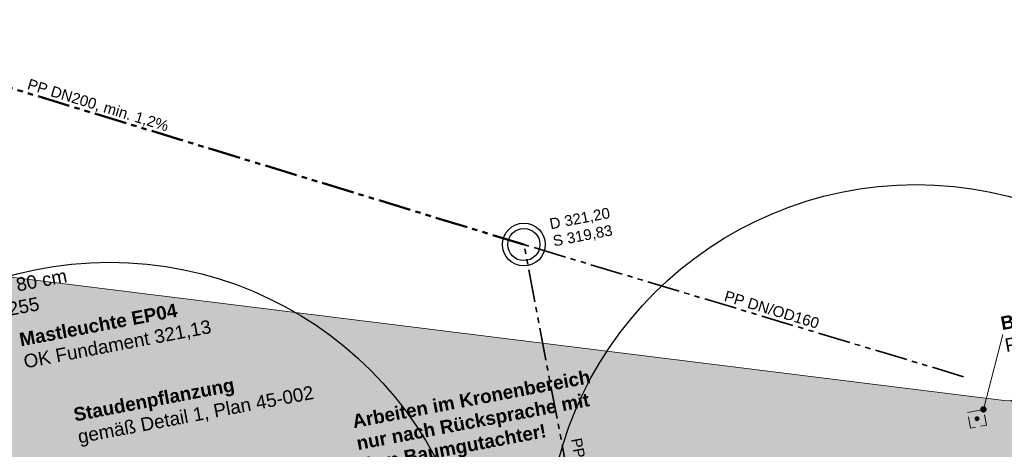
# Model space of a CAD drawing. Header units: metres. Extents: x 3500829 to 3508687, y 5372391 to 5379639.
# Tile 200 of 229: x 3504281 to 3504299, y 5375408 to 5375416. Entities that reach past the tile are written whole.
import ezdxf

# ---------------------------------------------------------------- set-up
doc = ezdxf.new("R2010")
doc.units = ezdxf.units.M
doc.header["$LTSCALE"] = 0.1
doc.linetypes.add('ISO-02 Strichlinie', pattern=[3.81, 3.048, -0.762])
doc.linetypes.add('ISO-05 Lang gestrichelt doppelpunktiert', pattern=[8.636, 6.096, -0.762, 0.127, -0.762, 0.127, -0.762])
for name, color, linetype in [('0_Gehölze', 7, 'Continuous'), ('5_Beschriftung', 7, 'Continuous'), ('5_Elemente', 7, 'Continuous'), ('5_Flächen', 7, 'Continuous'), ('5_Leitungen', 7, 'Continuous')]:
    doc.layers.add(name, color=color, linetype=linetype)
doc.styles.add('Arial', font='arial.ttf')
doc.styles.add('Arial (bold)', font='arialbd.ttf')

# ---------------------------------------------------------------- blocks, each defined once
blk = doc.blocks.new('VKZ')
at = {"linetype": 'Continuous', "lineweight": 0, "true_color": 0x888888, "transparency": 33554687}
h = blk.add_hatch(color=252, dxfattribs=at)
edge = h.paths.add_edge_path()
edge.add_arc((0, 0), 0.038, 0, 360)
at = {"color": 251, "linetype": 'ISO-02 Strichlinie', "lineweight": 9, "true_color": 0x646464, "transparency": 33554687, "flags": 128}
blk.add_lwpolyline([(-0.15, 0.15), (0.15, 0.15), (0.15, -0.15), (-0.15, -0.15)], close=True, dxfattribs=at)
at = {"color": 251, "linetype": 'Continuous', "lineweight": 9, "true_color": 0x646464, "transparency": 33554687}
blk.add_circle((0, 0), 0.038, dxfattribs=at)
blk = doc.blocks.new('Baum Bestand')
at = {"linetype": 'Continuous', "lineweight": 0, "transparency": 33554687}
h = blk.add_hatch(color=8, dxfattribs=at)
edge = h.paths.add_edge_path()
edge.add_arc((0, 0), 0.15, 0, 360)
at = {"color": 251, "linetype": 'Continuous', "lineweight": 25, "true_color": 0x494949, "transparency": 33554687}
blk.add_circle((0, 0), 3, dxfattribs=at)
at = {"color": 251, "linetype": 'Continuous', "lineweight": 9, "true_color": 0x646464, "transparency": 33554687}
blk.add_circle((0, 0), 0.15, dxfattribs=at)

msp = doc.modelspace()

# ---------------------------------------------------------------- hatches: boundary and pattern name
at = {"layer": '5_Beschriftung', "linetype": 'Continuous', "lineweight": 0, "true_color": 0x2d2d2d, "transparency": 33554687}
msp.add_hatch(color=250, dxfattribs=at).paths.add_polyline_path([(3504299.034, 5375408.68), (3504299.037, 5375408.679), (3504299.039, 5375408.678), (3504299.041, 5375408.677), (3504299.043, 5375408.676), (3504299.046, 5375408.675), (3504299.048, 5375408.674), (3504299.05, 5375408.672), (3504299.052, 5375408.671), (3504299.054, 5375408.669), (3504299.055, 5375408.668), (3504299.057, 5375408.666), (3504299.059, 5375408.664), (3504299.06, 5375408.662), (3504299.062, 5375408.66), (3504299.063, 5375408.658), (3504299.065, 5375408.656), (3504299.066, 5375408.654), (3504299.067, 5375408.652), (3504299.068, 5375408.65), (3504299.069, 5375408.647), (3504299.069, 5375408.645), (3504299.07, 5375408.643), (3504299.07, 5375408.64), (3504299.071, 5375408.638), (3504299.071, 5375408.635), (3504299.071, 5375408.633), (3504299.071, 5375408.63), (3504299.071, 5375408.628), (3504299.071, 5375408.626), (3504299.071, 5375408.623), (3504299.07, 5375408.621), (3504299.07, 5375408.618), (3504299.069, 5375408.616), (3504299.068, 5375408.614), (3504299.067, 5375408.611), (3504299.066, 5375408.609), (3504299.065, 5375408.607), (3504299.064, 5375408.605), (3504299.062, 5375408.603), (3504299.061, 5375408.601), (3504299.059, 5375408.599), (3504299.058, 5375408.597), (3504299.056, 5375408.595), (3504299.054, 5375408.594), (3504299.052, 5375408.592), (3504299.05, 5375408.591), (3504299.048, 5375408.589), (3504299.046, 5375408.588), (3504299.044, 5375408.587), (3504299.042, 5375408.586), (3504299.04, 5375408.585), (3504299.037, 5375408.584), (3504299.035, 5375408.583), (3504299.033, 5375408.583), (3504299.03, 5375408.582), (3504299.028, 5375408.582), (3504299.025, 5375408.581), (3504299.023, 5375408.581), (3504299.02, 5375408.581), (3504299.018, 5375408.581), (3504299.016, 5375408.582), (3504299.013, 5375408.582), (3504299.011, 5375408.582), (3504299.008, 5375408.583), (3504299.006, 5375408.584), (3504299.004, 5375408.584), (3504299.001, 5375408.585), (3504298.999, 5375408.586), (3504298.997, 5375408.588), (3504298.995, 5375408.589), (3504298.993, 5375408.59), (3504298.991, 5375408.592), (3504298.989, 5375408.593), (3504298.987, 5375408.595), (3504298.985, 5375408.596), (3504298.984, 5375408.598), (3504298.982, 5375408.6), (3504298.981, 5375408.602), (3504298.979, 5375408.604), (3504298.978, 5375408.606), (3504298.977, 5375408.608), (3504298.976, 5375408.611), (3504298.975, 5375408.613), (3504298.974, 5375408.615), (3504298.973, 5375408.617), (3504298.973, 5375408.62), (3504298.972, 5375408.622), (3504298.972, 5375408.625), (3504298.971, 5375408.627), (3504298.971, 5375408.63), (3504298.971, 5375408.632), (3504298.971, 5375408.634), (3504298.972, 5375408.637), (3504298.972, 5375408.639), (3504298.972, 5375408.642), (3504298.973, 5375408.644), (3504298.974, 5375408.647), (3504298.974, 5375408.649), (3504298.975, 5375408.651), (3504298.976, 5375408.653), (3504298.978, 5375408.656), (3504298.979, 5375408.658), (3504298.98, 5375408.66), (3504298.982, 5375408.662), (3504298.983, 5375408.664), (3504298.985, 5375408.665), (3504298.987, 5375408.667), (3504298.988, 5375408.669), (3504298.99, 5375408.67), (3504298.992, 5375408.672), (3504298.994, 5375408.673), (3504298.996, 5375408.675), (3504298.998, 5375408.676), (3504299.001, 5375408.677), (3504299.003, 5375408.678), (3504299.005, 5375408.679), (3504299.008, 5375408.679), (3504299.01, 5375408.68), (3504299.012, 5375408.68), (3504299.015, 5375408.681), (3504299.017, 5375408.681), (3504299.02, 5375408.681), (3504299.022, 5375408.681), (3504299.025, 5375408.681), (3504299.027, 5375408.681), (3504299.029, 5375408.681), (3504299.032, 5375408.68)])
at = {"layer": '5_Flächen', "linetype": 'Continuous', "lineweight": 9, "true_color": 0xdddddd, "transparency": 33554687}
h = msp.add_hatch(dxfattribs=at)
h.set_pattern_fill('Pflaster klein', color=254, angle=101.2714, style=0, pattern_type=2)
h.set_pattern_definition([(191.2714, (3504260.2785, 5375396.7206), (-0.3958, 1.98594), [0.15, -1.575]), (191.2714, (3504260.2492, 5375396.8677), (-0.3958, 1.98594), [0.15, -1.575]), (191.2714, (3504260.3224, 5375396.5), (-0.3958, 1.98594), [0.15, -1.575]), (191.2714, (3504260.1905, 5375397.162), (-0.3958, 1.98594), [0.15, -1.575]), (191.2714, (3504260.1465, 5375397.3826), (-0.3958, 1.98594), [0.15, -1.575]), (191.2714, (3504260.1172, 5375397.5297), (-0.3958, 1.98594), [0.15, -1.575]), (191.2714, (3504260.0586, 5375397.824), (-0.3958, 1.98594), [0.15, -1.575]), (191.2714, (3504260.0146, 5375398.0446), (-0.3958, 1.98594), [0.15, -1.575]), (191.2714, (3504259.9853, 5375398.1917), (-0.3958, 1.98594), [0.15, -1.575]), (191.2714, (3504260.4405, 5375397.0588), (-0.3958, 1.98594), [0.225, -1.5]), (191.2714, (3504260.3819, 5375397.353), (-0.3958, 1.98594), [0.225, -1.5]), (191.2714, (3504260.5578, 5375396.4704), (-0.3958, 1.98594), [0.225, -1.5]), (191.2714, (3504260.5138, 5375396.691), (-0.3958, 1.98594), [0.225, -1.5]), (191.2714, (3504260.4845, 5375396.8381), (-0.3958, 1.98594), [0.225, -1.5]), (191.2714, (3504260.3525, 5375397.5001), (-0.3958, 1.98594), [0.225, -1.5]), (191.2714, (3504260.294, 5375397.7943), (-0.3958, 1.98594), [0.225, -1.5]), (191.2714, (3504260.2206, 5375398.162), (-0.3958, 1.98594), [0.225, -1.5]), (191.2714, (3504260.25, 5375398.015), (-0.3958, 1.98594), [0.225, -1.5]), (191.2714, (3504260.9844, 5375396.6319), (-0.3958, 1.98594), [0.15, -1.575]), (191.2714, (3504260.9258, 5375396.926), (-0.3958, 1.98594), [0.15, -1.575]), (191.2714, (3504260.8818, 5375397.1467), (-0.3958, 1.98594), [0.15, -1.575]), (191.2714, (3504260.8525, 5375397.2939), (-0.3958, 1.98594), [0.15, -1.575]), (191.2714, (3504260.7939, 5375397.588), (-0.3958, 1.98594), [0.15, -1.575]), (191.2714, (3504260.7499, 5375397.8087), (-0.3958, 1.98594), [0.15, -1.575]), (191.2714, (3504260.7206, 5375397.9558), (-0.3958, 1.98594), [0.15, -1.575]), (191.2714, (3504260.662, 5375398.25), (-0.3958, 1.98594), [0.15, -1.575]), (191.2714, (3504260.618, 5375398.4707), (-0.3958, 1.98594), [0.15, -1.575]), (191.2714, (3504261.1462, 5375396.5876), (-0.3958, 1.98594), [0.15, -1.575]), (191.2714, (3504261.1169, 5375396.7347), (-0.3958, 1.98594), [0.15, -1.575]), (191.2714, (3504261.0582, 5375397.029), (-0.3958, 1.98594), [0.15, -1.575]), (191.2714, (3504261.0143, 5375397.2496), (-0.3958, 1.98594), [0.15, -1.575]), (191.2714, (3504260.9703, 5375397.4703), (-0.3958, 1.98594), [0.15, -1.575]), (191.2714, (3504260.7797, 5375398.4265), (-0.3958, 1.98594), [0.15, -1.575]), (191.2714, (3504260.9116, 5375397.7645), (-0.3958, 1.98594), [0.15, -1.575]), (191.2714, (3504260.8823, 5375397.9116), (-0.3958, 1.98594), [0.15, -1.575]), (191.2714, (3504260.8384, 5375398.1323), (-0.3958, 1.98594), [0.15, -1.575]), (191.2714, (3504261.3229, 5375396.8523), (-0.3958, 1.98594), [0.225, -1.5]), (191.2714, (3504261.2936, 5375396.9994), (-0.3958, 1.98594), [0.225, -1.5]), (191.2714, (3504261.2496, 5375397.22), (-0.3958, 1.98594), [0.225, -1.5]), (191.2714, (3504261.1616, 5375397.6614), (-0.3958, 1.98594), [0.225, -1.5]), (191.2714, (3504261.1177, 5375397.882), (-0.3958, 1.98594), [0.225, -1.5]), (191.2714, (3504261.2203, 5375397.3671), (-0.3958, 1.98594), [0.225, -1.5]), (191.2714, (3504261.0883, 5375398.0291), (-0.3958, 1.98594), [0.225, -1.5]), (191.2714, (3504261.0297, 5375398.3233), (-0.3958, 1.98594), [0.225, -1.5]), (191.2714, (3504260.9857, 5375398.544), (-0.3958, 1.98594), [0.225, -1.5]), (191.2714, (3504261.5585, 5375397.2051), (-0.3958, 1.98594), [0.3, -1.425]), (191.2714, (3504261.6024, 5375396.9845), (-0.3958, 1.98594), [0.3, -1.425]), (191.2714, (3504261.4998, 5375397.4993), (-0.3958, 1.98594), [0.3, -1.425]), (191.2714, (3504261.6318, 5375396.8374), (-0.3958, 1.98594), [0.3, -1.425]), (191.2714, (3504261.4705, 5375397.6464), (-0.3958, 1.98594), [0.3, -1.425]), (191.2714, (3504261.4265, 5375397.8671), (-0.3958, 1.98594), [0.3, -1.425]), (191.2714, (3504261.3679, 5375398.1613), (-0.3958, 1.98594), [0.3, -1.425]), (191.2714, (3504261.3386, 5375398.3084), (-0.3958, 1.98594), [0.3, -1.425]), (191.2714, (3504261.2946, 5375398.529), (-0.3958, 1.98594), [0.3, -1.425]), (191.2714, (3504261.5446, 5375398.426), (-0.3958, 1.98594), [0.225, -1.5]), (191.2714, (3504261.8817, 5375396.7342), (-0.3958, 1.98594), [0.225, -1.5]), (191.2714, (3504261.8378, 5375396.9549), (-0.3958, 1.98594), [0.225, -1.5]), (191.2714, (3504261.8084, 5375397.102), (-0.3958, 1.98594), [0.225, -1.5]), (191.2714, (3504261.7498, 5375397.3962), (-0.3958, 1.98594), [0.225, -1.5]), (191.2714, (3504261.7058, 5375397.6169), (-0.3958, 1.98594), [0.225, -1.5]), (191.2714, (3504261.6765, 5375397.764), (-0.3958, 1.98594), [0.225, -1.5]), (191.2714, (3504261.6179, 5375398.0582), (-0.3958, 1.98594), [0.225, -1.5]), (191.2714, (3504261.5739, 5375398.2789), (-0.3958, 1.98594), [0.225, -1.5]), (191.2714, (3504260.8227, 5375396.6761), (-0.3958, 1.98594), [0.3, -1.425]), (191.2714, (3504260.5295, 5375398.1472), (-0.3958, 1.98594), [0.3, -1.425]), (191.2714, (3504260.5588, 5375398), (-0.3958, 1.98594), [0.3, -1.425]), (191.2714, (3504260.7494, 5375397.0439), (-0.3958, 1.98594), [0.3, -1.425]), (191.2714, (3504260.7933, 5375396.8232), (-0.3958, 1.98594), [0.3, -1.425]), (191.2714, (3504260.6907, 5375397.338), (-0.3958, 1.98594), [0.3, -1.425]), (191.2714, (3504260.6174, 5375397.7059), (-0.3958, 1.98594), [0.3, -1.425]), (191.2714, (3504260.6614, 5375397.4852), (-0.3958, 1.98594), [0.3, -1.425]), (101.2714, (3504260.19, 5375396.397), (-1.69173, -0.33716), []), (101.2714, (3504260.3371, 5375396.4264), (-1.69173, -0.33716), []), (101.2714, (3504260.5578, 5375396.4704), (-1.69173, -0.33716), []), (101.2714, (3504260.852, 5375396.529), (-1.69173, -0.33716), []), (101.2714, (3504260.9991, 5375396.5583), (-1.69173, -0.33716), []), (101.2714, (3504261.1462, 5375396.5876), (-1.69173, -0.33716), []), (101.2714, (3504261.3669, 5375396.6316), (-1.69173, -0.33716), []), (101.2714, (3504261.661, 5375396.6903), (-1.69173, -0.33716), []), (191.2714, (3504260.4855, 5375398.3678), (-0.3958, 1.98594), [0.3, -1.425])])
edge = h.paths.add_edge_path()
edge.add_line((3504282.756, 5375399.924), (3504266.652, 5375399.924))
edge.add_line((3504266.652, 5375399.924), (3504265.191, 5375406.38))
edge.add_line((3504265.191, 5375406.38), (3504276.836, 5375406.837))
edge.add_line((3504276.836, 5375406.837), (3504279.286, 5375411.302))
edge.add_line((3504279.286, 5375411.302), (3504278.253, 5375411.437))
edge.add_line((3504278.253, 5375411.437), (3504278.261, 5375411.219))
edge.add_line((3504278.261, 5375411.219), (3504257.274, 5375410.472))
edge.add_arc((3504257.299, 5375409.772), 0.7, 92.0395, 157.0395)
edge.add_line((3504256.654, 5375410.045), (3504255.874, 5375408.204))
edge.add_arc((3504255.137, 5375408.516), 0.8, 297.0396, 337.0395, ccw=False)
edge.add_arc((3504254.455, 5375409.852), 2.3, 274.2841, 297.0395, ccw=False)
edge.add_line((3504254.627, 5375407.558), (3504233.983, 5375406.012))
edge.add_line((3504233.983, 5375406.012), (3504231.979, 5375405.862))
edge.add_line((3504231.979, 5375405.862), (3504231.968, 5375406.011))
edge.add_line((3504231.968, 5375406.011), (3504231.469, 5375405.974))
edge.add_arc((3504231.532, 5375405.127), 0.85, 94.2156, 134.3809)
edge.add_line((3504230.937, 5375405.734), (3504228.201, 5375403.057))
edge.add_arc((3504227.397, 5375403.879), 1.15, 268.5443, 314.3809, ccw=False)
edge.add_line((3504227.368, 5375402.729), (3504226.868, 5375402.742))
edge.add_line((3504226.868, 5375402.742), (3504226.864, 5375402.592))
edge.add_line((3504226.864, 5375402.592), (3504204.871, 5375403.151))
edge.add_line((3504204.871, 5375403.151), (3504202.872, 5375403.202))
edge.add_line((3504202.872, 5375403.202), (3504205.708, 5375388.296))
edge.add_line((3504205.708, 5375388.296), (3504231.296, 5375393.165))
edge.add_line((3504231.296, 5375393.165), (3504232.773, 5375385.404))
edge.add_line((3504232.773, 5375385.404), (3504233.621, 5375384.542))
edge.add_line((3504233.621, 5375384.542), (3504238.928, 5375385.572))
edge.add_line((3504238.928, 5375385.572), (3504239.532, 5375382.259))
edge.add_line((3504239.532, 5375382.259), (3504246.505, 5375383.592))
edge.add_line((3504246.505, 5375383.592), (3504246.172, 5375385.399))
edge.add_line((3504246.172, 5375385.399), (3504251.852, 5375386.469))
edge.add_line((3504251.852, 5375386.469), (3504251.982, 5375385.729))
edge.add_line((3504251.982, 5375385.729), (3504260.442, 5375387.319))
edge.add_line((3504260.442, 5375387.319), (3504260.302, 5375388.059))
edge.add_line((3504260.302, 5375388.059), (3504265.902, 5375389.109))
edge.add_line((3504265.902, 5375389.109), (3504266.764, 5375384.334))
edge.add_line((3504266.764, 5375384.334), (3504271.215, 5375385.14))
edge.add_line((3504271.215, 5375385.14), (3504271.172, 5375385.369))
edge.add_line((3504271.172, 5375385.369), (3504274.413, 5375385.985))
edge.add_line((3504274.413, 5375385.985), (3504274.198, 5375387.115))
edge.add_line((3504274.198, 5375387.115), (3504288.161, 5375389.768))
edge.add_line((3504288.161, 5375389.768), (3504287.575, 5375392.864))
edge.add_line((3504287.575, 5375392.864), (3504309.461, 5375397.01))
edge.add_line((3504309.461, 5375397.01), (3504310.262, 5375392.796))
edge.add_line((3504310.262, 5375392.796), (3504316.476, 5375393.988))
edge.add_line((3504316.476, 5375393.988), (3504315.356, 5375399.944))
edge.add_line((3504315.356, 5375399.944), (3504319.102, 5375400.649))
edge.add_line((3504319.102, 5375400.649), (3504321.042, 5375401.019))
edge.add_line((3504321.042, 5375401.019), (3504320.445, 5375404.234))
edge.add_line((3504320.445, 5375404.234), (3504304.62, 5375401.205))
edge.add_line((3504304.62, 5375401.205), (3504302.061, 5375405.063))
edge.add_line((3504302.061, 5375405.063), (3504296.897, 5375401.632))
edge.add_line((3504296.897, 5375401.632), (3504292.708, 5375403.273))
edge.add_line((3504292.708, 5375403.273), (3504282.756, 5375399.924))
at = {"layer": '5_Flächen', "linetype": 'Continuous', "lineweight": 0, "true_color": 0xced696, "transparency": 33554623}
msp.add_hatch(color=53, dxfattribs=at).paths.add_polyline_path([(3504299.54, 5375408.804), (3504299.458, 5375408.788), (3504279.254, 5375411.303), (3504276.804, 5375406.838), (3504265.254, 5375406.383), (3504266.851, 5375400.424), (3504283.379, 5375400.424), (3504292.679, 5375403.81), (3504296.805, 5375402.193), (3504301.394, 5375405.242)])

# ---------------------------------------------------------------- linework, layer by layer
at = {"layer": '5_Beschriftung', "color": 250, "linetype": 'Continuous', "lineweight": 18, "true_color": 0x2d2d2d, "transparency": 33554687}
msp.add_line((3504299.021, 5375408.631), (3504299.385, 5375410.029), dxfattribs=at)
at = {"layer": '5_Beschriftung', "color": 250, "linetype": 'Continuous', "lineweight": 18, "true_color": 0x2d2d2d, "transparency": 33554687, "flags": 128}
msp.add_lwpolyline([(3504299.034, 5375408.68), (3504299.037, 5375408.679), (3504299.039, 5375408.678), (3504299.041, 5375408.677), (3504299.043, 5375408.676), (3504299.046, 5375408.675), (3504299.048, 5375408.674), (3504299.05, 5375408.672), (3504299.052, 5375408.671), (3504299.054, 5375408.669), (3504299.055, 5375408.668), (3504299.057, 5375408.666), (3504299.059, 5375408.664), (3504299.06, 5375408.662), (3504299.062, 5375408.66), (3504299.063, 5375408.658), (3504299.065, 5375408.656), (3504299.066, 5375408.654), (3504299.067, 5375408.652), (3504299.068, 5375408.65), (3504299.069, 5375408.647), (3504299.069, 5375408.645), (3504299.07, 5375408.643), (3504299.07, 5375408.64), (3504299.071, 5375408.638), (3504299.071, 5375408.635), (3504299.071, 5375408.633), (3504299.071, 5375408.63), (3504299.071, 5375408.628), (3504299.071, 5375408.626), (3504299.071, 5375408.623), (3504299.07, 5375408.621), (3504299.07, 5375408.618), (3504299.069, 5375408.616), (3504299.068, 5375408.614), (3504299.067, 5375408.611), (3504299.066, 5375408.609), (3504299.065, 5375408.607), (3504299.064, 5375408.605), (3504299.062, 5375408.603), (3504299.061, 5375408.601), (3504299.059, 5375408.599), (3504299.058, 5375408.597), (3504299.056, 5375408.595), (3504299.054, 5375408.594), (3504299.052, 5375408.592), (3504299.05, 5375408.591), (3504299.048, 5375408.589), (3504299.046, 5375408.588), (3504299.044, 5375408.587), (3504299.042, 5375408.586), (3504299.04, 5375408.585), (3504299.037, 5375408.584), (3504299.035, 5375408.583), (3504299.033, 5375408.583), (3504299.03, 5375408.582), (3504299.028, 5375408.582), (3504299.025, 5375408.581), (3504299.023, 5375408.581), (3504299.02, 5375408.581), (3504299.018, 5375408.581), (3504299.016, 5375408.582), (3504299.013, 5375408.582), (3504299.011, 5375408.582), (3504299.008, 5375408.583), (3504299.006, 5375408.584), (3504299.004, 5375408.584), (3504299.001, 5375408.585), (3504298.999, 5375408.586), (3504298.997, 5375408.588), (3504298.995, 5375408.589), (3504298.993, 5375408.59), (3504298.991, 5375408.592), (3504298.989, 5375408.593), (3504298.987, 5375408.595), (3504298.985, 5375408.596), (3504298.984, 5375408.598), (3504298.982, 5375408.6), (3504298.981, 5375408.602), (3504298.979, 5375408.604), (3504298.978, 5375408.606), (3504298.977, 5375408.608), (3504298.976, 5375408.611), (3504298.975, 5375408.613), (3504298.974, 5375408.615), (3504298.973, 5375408.617), (3504298.973, 5375408.62), (3504298.972, 5375408.622), (3504298.972, 5375408.625), (3504298.971, 5375408.627), (3504298.971, 5375408.63), (3504298.971, 5375408.632), (3504298.971, 5375408.634), (3504298.972, 5375408.637), (3504298.972, 5375408.639), (3504298.972, 5375408.642), (3504298.973, 5375408.644), (3504298.974, 5375408.647), (3504298.974, 5375408.649), (3504298.975, 5375408.651), (3504298.976, 5375408.653), (3504298.978, 5375408.656), (3504298.979, 5375408.658), (3504298.98, 5375408.66), (3504298.982, 5375408.662), (3504298.983, 5375408.664), (3504298.985, 5375408.665), (3504298.987, 5375408.667), (3504298.988, 5375408.669), (3504298.99, 5375408.67), (3504298.992, 5375408.672), (3504298.994, 5375408.673), (3504298.996, 5375408.675), (3504298.998, 5375408.676), (3504299.001, 5375408.677), (3504299.003, 5375408.678), (3504299.005, 5375408.679), (3504299.008, 5375408.679), (3504299.01, 5375408.68), (3504299.012, 5375408.68), (3504299.015, 5375408.681), (3504299.017, 5375408.681), (3504299.02, 5375408.681), (3504299.022, 5375408.681), (3504299.025, 5375408.681), (3504299.027, 5375408.681), (3504299.029, 5375408.681), (3504299.032, 5375408.68), (3504299.034, 5375408.68)], close=True, dxfattribs=at)
at = {"layer": '5_Flächen', "color": 253, "linetype": 'Continuous', "lineweight": 9, "transparency": 33554623, "flags": 128}
msp.add_lwpolyline([(3504299.54, 5375408.804), (3504299.458, 5375408.788), (3504279.254, 5375411.303), (3504276.804, 5375406.838), (3504265.254, 5375406.383), (3504266.851, 5375400.424), (3504283.379, 5375400.424), (3504292.679, 5375403.81), (3504296.805, 5375402.193), (3504301.394, 5375405.242)], close=True, dxfattribs=at)
at = {"layer": '5_Leitungen', "color": 152, "linetype": 'ISO-05 Lang gestrichelt doppelpunktiert', "lineweight": 50, "true_color": 0x0077c6, "transparency": 33554687}
msp.add_line((3504290.44, 5375411.711), (3504273.494, 5375416.886), dxfattribs=at)
at = {"layer": '5_Leitungen', "color": 152, "linetype": 'ISO-05 Lang gestrichelt doppelpunktiert', "lineweight": 35, "true_color": 0x0077c6, "transparency": 33554687}
for p in [(3504298.652, 5375409.241), (3504292.096, 5375403.011)]:
    msp.add_line(p, (3504290.44, 5375411.711), dxfattribs=at)
at = {"layer": '5_Leitungen', "color": 142, "linetype": 'Continuous', "lineweight": 25, "true_color": 0x0088de, "transparency": 33554687}
for radius in [0.4, 0.3]:
    msp.add_circle((3504290.44, 5375411.711), radius, dxfattribs=at)

# ---------------------------------------------------------------- block references
at = {"layer": '0_Gehölze', "color": 7, "transparency": 33554559, "xscale": 2.3, "yscale": 2.3, "zscale": 2.3}
for p in [(3504297.76, 5375405.93), (3504282.7, 5375404.48)]:
    msp.add_blockref('Baum Bestand', p, dxfattribs=at)
at = {"layer": '5_Elemente', "color": 7, "transparency": 33554687, "rotation": 10.77397947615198}
msp.add_blockref('VKZ', (3504298.902, 5375408.456), dxfattribs=at)

# ---------------------------------------------------------------- texts
at = {"layer": '5_Beschriftung', "color": 150, "true_color": 0x0069ff, "transparency": 33554687, "attachment_point": 1, "line_spacing_factor": 0.970891, "style": 'Arial'}
for s, insert, char_height, rotation in [('PP DN200, min. 1,2%', (3504281.21, 5375414.814), 0.20138, 343.0203), ('D 321,20\\PS 319,83', (3504290.903, 5375412.193), 0.2014, 10.774), ('PP DN/OD160', (3504294.222, 5375410.855), 0.20138, 343.2923), ('PP DN/OD160', (3504291.516, 5375408.112), 0.20138, 280.774)]:
    msp.add_mtext(s, dxfattribs=dict(at, insert=insert, char_height=char_height, rotation=rotation))
at = {"layer": '5_Beschriftung', "color": 250, "true_color": 0x2d2d2d, "transparency": 33554687, "char_height": 0.25172, "attachment_point": 1, "rotation": 10.77, "line_spacing_factor": 0.996218, "style": 'Arial (bold)'}
for s, insert, width in [('Haltestellen-Stele\\P{\\fArial|b0|i0|c0|p0;Fundament 80 x 80 x 80 cm \\POK Fundament 321,255}', (3504277.519, 5375410.855), 5.57226), ('Bodenhülse für Rohrpfosten VKZ\\P{\\fArial|b0|i0|c0|p0;Pfostendurchmesser 76,1mm}', (3504299.323, 5375410.358), 5.80591), ('Mastleuchte EP04\\P{\\fArial|b0|i0|c0|p0;OK Fundament 321,13}', (3504280.999, 5375410.054), 5.4556), ('Arbeiten im Kronenbereich nur nach Rücksprache mit dem Baumgutachter!', (3504287.217, 5375408.527), 4.78088), ('Staudenpflanzung\\P{\\fArial|b0|i0|c0|p0;gemäß Detail 1, Plan 45-002}', (3504282.011, 5375408.652), 4.8044)]:
    msp.add_mtext(s, dxfattribs=dict(at, insert=insert, width=width))

doc.saveas('drawing.dxf')
